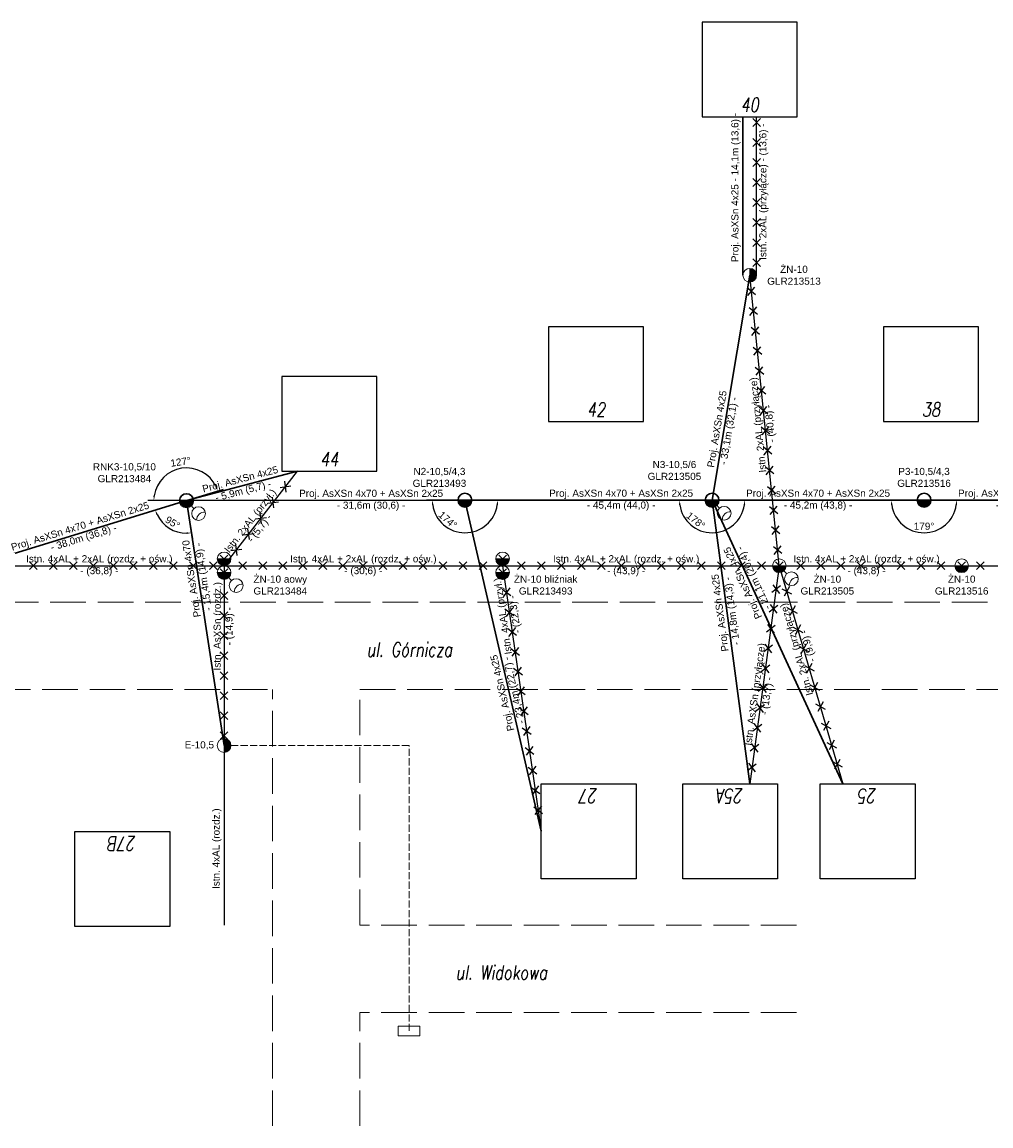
# Model space of a CAD drawing. Header units: metres. Extents: x 6536102 to 6570154, y 5559884 to 5568618.
# Tile 14 of 40: x 6541245 to 6541450, y 5564504 to 5564737. Entities that reach past the tile are written whole.
import ezdxf
from ezdxf import colors
from ezdxf.entities.mleader import LeaderData, LeaderLine
from ezdxf.lldxf.tags import DXFTag
from ezdxf.math import Vec2, Vec3

# ---------------------------------------------------------------- set-up
doc = ezdxf.new("R2010")
doc.units = ezdxf.units.M
doc.linetypes.add('1053', pattern=[2, 1.5, -0.5])
doc.layers.add('ELE_OSW', color=7, linetype='Continuous')
doc.layers.add('SCHEMATY_ELE', color=7, linetype='Continuous')
doc.styles.add('Romans_0.9', font='romans.shx', dxfattribs={"width": 0.75, "oblique": 9, "height": 0.1})
doc.styles.get("Standard").update_dxf_attribs({"font": 'arial.ttf'})
tags = doc.linetypes.add('ASXSN4X50+25', pattern='A,6.328383,-0.651518,["AsXSn 4x50+25",Standard,S=2.5,R=0,X=0,Y=-1.25],-25.651347,6.384745', length=39.015993).pattern_tags.tags
tags[6] = DXFTag(74, 10)
doc.dimstyles.new('ISO-25', dxfattribs={"dimtxt": 2.5, "dimasz": 2.5, "dimexe": 1.25, "dimexo": 0.625, "dimtad": 1, "dimtxsty": 'Standard', "dimcen": 2.5, "dimadec": 0, "dimazin": 0, "dimtfac": 1, "dimtmove": 0, "dimatfit": 3, "dimfxl": 1, "dimarcsym": 0})

# ---------------------------------------------------------------- blocks, each defined once
blk = doc.blocks.new('*D115')
at = {"color": 0, "linetype": 'ASXSN4X50+25', "lineweight": -2, "transparency": 16777216}
for p, q in [((6541434.84, 5564636.3), (6541427.33, 5564636.29)), ((6541436.09, 5564636.3), (6541443.6, 5564636.3))]:
    blk.add_line(p, q, dxfattribs=at)
blk.add_arc((6541435.46, 5564636.3), 6.88, 188.3459, 351.6687, dxfattribs=at)
at = {"color": 0, "linetype": 'ASXSN4X50+25', "transparency": 16777216}
for points in [[(6541428.49, 5564635.28), (6541428.82, 5564635.31), (6541428.58, 5564636.29)], [(6541442.11, 5564635.31), (6541442.44, 5564635.29), (6541442.35, 5564636.3)]]:
    blk.add_solid(points, dxfattribs=at)
at = {"layer": 'Defpoints', "color": 0, "linetype": 'ASXSN4X50+25', "transparency": 16777216}
for p in [(6541428.58, 5564636.3), (6541435.46, 5564636.3), (6541435.46, 5564636.3), (6541442.35, 5564636.3), (6541432.02, 5564630.33)]:
    blk.add_point(p, dxfattribs=at)
at = {"color": 0, "linetype": 'ASXSN4X50+25', "transparency": 16777216, "insert": (6541435.46, 5564630.8), "char_height": 1.8, "attachment_point": 5, "rotation": 0.0073}
blk.add_mtext('{\\H0.83333x;179%%D}', dxfattribs=at)
blk = doc.blocks.new('*D116')
at = {"color": 0, "linetype": 'ASXSN4X50+25', "lineweight": -2, "transparency": 16777216}
for p, q in [((6541390.17, 5564636.3), (6541382.66, 5564636.29)), ((6541391.42, 5564636.3), (6541398.93, 5564636.3))]:
    blk.add_line(p, q, dxfattribs=at)
blk.add_arc((6541390.79, 5564636.3), 6.88, 188.3444, 351.6703, dxfattribs=at)
at = {"color": 0, "linetype": 'ASXSN4X50+25', "transparency": 16777216}
for points in [[(6541383.82, 5564635.28), (6541384.15, 5564635.31), (6541383.91, 5564636.29)], [(6541397.44, 5564635.31), (6541397.77, 5564635.29), (6541397.68, 5564636.3)]]:
    blk.add_solid(points, dxfattribs=at)
at = {"layer": 'Defpoints', "color": 0, "linetype": 'ASXSN4X50+25', "transparency": 16777216}
for p in [(6541383.91, 5564636.3), (6541390.79, 5564636.3), (6541390.79, 5564636.3), (6541397.68, 5564636.3), (6541394.24, 5564630.33)]:
    blk.add_point(p, dxfattribs=at)
at = {"color": 0, "linetype": 'ASXSN4X50+25', "transparency": 16777216, "insert": (6541387.36, 5564632.01), "char_height": 1.8, "attachment_point": 5, "rotation": 321.2546}
blk.add_mtext('{\\H0.83333x;178%%D}', dxfattribs=at)
blk = doc.blocks.new('*D117')
at = {"color": 0, "linetype": 'ASXSN4X50+25', "lineweight": -2, "transparency": 16777216}
for p, q in [((6541338.08, 5564636.3), (6541330.57, 5564636.29)), ((6541339.33, 5564636.3), (6541346.84, 5564636.3))]:
    blk.add_line(p, q, dxfattribs=at)
blk.add_arc((6541338.71, 5564636.3), 6.88, 188.3459, 351.6721, dxfattribs=at)
at = {"color": 0, "linetype": 'ASXSN4X50+25', "transparency": 16777216}
for points in [[(6541331.73, 5564635.28), (6541332.06, 5564635.31), (6541331.82, 5564636.29)], [(6541345.35, 5564635.31), (6541345.68, 5564635.29), (6541345.59, 5564636.3)]]:
    blk.add_solid(points, dxfattribs=at)
at = {"layer": 'Defpoints', "color": 0, "linetype": 'ASXSN4X50+25', "transparency": 16777216}
for p in [(6541331.82, 5564636.29), (6541338.71, 5564636.3), (6541338.71, 5564636.3), (6541345.59, 5564636.3), (6541342.15, 5564630.33)]:
    blk.add_point(p, dxfattribs=at)
at = {"color": 0, "linetype": 'ASXSN4X50+25', "transparency": 16777216, "insert": (6541335.09, 5564632.14), "char_height": 1.8, "attachment_point": 5, "rotation": 318.9679}
blk.add_mtext('{\\H0.83333x;174%%D}', dxfattribs=at)
blk = doc.blocks.new('*D118')
at = {"color": 0, "linetype": 'ASXSN4X50+25', "lineweight": -2, "transparency": 16777216}
blk.add_line((6541280.11, 5564635.6), (6541281.25, 5564628.18), dxfattribs=at)
blk.add_arc((6541280.02, 5564636.22), 6.88, 205.4406, 270.396, dxfattribs=at)
at = {"color": 0, "linetype": 'ASXSN4X50+25', "lineweight": 50, "transparency": 16777216}
for points in [[(6541273.65, 5564633.2), (6541273.96, 5564633.33), (6541273.44, 5564634.2)], [(6541280.05, 5564629.51), (6541280.08, 5564629.17), (6541281.06, 5564629.42)]]:
    blk.add_solid(points, dxfattribs=at)
at = {"layer": 'Defpoints', "color": 0, "linetype": 'ASXSN4X50+25', "lineweight": 50, "transparency": 16777216}
for p in [(6541278.97, 5564643.03), (6541280.02, 5564636.22), (6541280.02, 5564636.22), (6541273.44, 5564634.2), (6541277.84, 5564629.69)]:
    blk.add_point(p, dxfattribs=at)
at = {"color": 0, "linetype": 'ASXSN4X50+25', "transparency": 16777216, "insert": (6541277.1, 5564631.57), "char_height": 1.8, "attachment_point": 5, "rotation": 327.9183}
blk.add_mtext('{\\H0.83333x;95%%D}', dxfattribs=at)
blk = doc.blocks.new('*D135')
at = {"color": 0, "linetype": 'ASXSN4X50+25', "lineweight": -2, "transparency": 16777216}
for p, q in [((6541280.61, 5564636.41), (6541287.79, 5564638.62)), ((6541279.39, 5564636.22), (6541271.88, 5564636.23))]:
    blk.add_line(p, q, dxfattribs=at)
blk.add_arc((6541280.02, 5564636.22), 6.88, 25.4549, 171.6559, dxfattribs=at)
at = {"color": 0, "linetype": 'ASXSN4X50+25', "lineweight": 50, "transparency": 16777216}
for points in [[(6541286.39, 5564639.24), (6541286.08, 5564639.12), (6541286.59, 5564638.25)], [(6541273.37, 5564637.21), (6541273.04, 5564637.23), (6541273.13, 5564636.23)]]:
    blk.add_solid(points, dxfattribs=at)
at = {"layer": 'Defpoints', "color": 0, "linetype": 'ASXSN4X50+25', "lineweight": 50, "transparency": 16777216}
for p in [(6541276, 5564641.81), (6541280.02, 5564636.22), (6541280.02, 5564636.22), (6541286.9, 5564636.22), (6541273.44, 5564634.2)]:
    blk.add_point(p, dxfattribs=at)
at = {"color": 0, "linetype": 'ASXSN4X50+25', "transparency": 16777216, "insert": (6541278.79, 5564644.39), "char_height": 1.8, "attachment_point": 5, "rotation": 8.5554}
blk.add_mtext('{\\H0.83333x;127%%D}', dxfattribs=at)
blk = doc.blocks.new('_None')

msp = doc.modelspace()

# ---------------------------------------------------------------- hatches: boundary and pattern name
at = {"layer": 'SCHEMATY_ELE', "lineweight": 18}
h = msp.add_hatch(color=8, dxfattribs=at)
h.dxf.hatch_style = 1
edge = h.paths.add_edge_path()
edge.add_line((6541398.723, 5564685.154), (6541398.723, 5564682.262))
edge.add_arc((6541398.723, 5564683.708), 1.446, 270, 450)
at = {"layer": 'SCHEMATY_ELE', "lineweight": 30}
h = msp.add_hatch(color=0, dxfattribs=at)
h.dxf.hatch_style = 1
edge = h.paths.add_edge_path()
edge.add_line((6541281.463, 5564636.222), (6541278.572, 5564636.222))
edge.add_arc((6541280.017, 5564636.222), 1.446, 180, 360)
h = msp.add_hatch(color=0, dxfattribs=at)
h.dxf.hatch_style = 1
edge = h.paths.add_edge_path()
edge.add_line((6541340.152, 5564636.295), (6541337.26, 5564636.295))
edge.add_arc((6541338.706, 5564636.295), 1.446, 180, 360)
h = msp.add_hatch(color=0, dxfattribs=at)
h.dxf.hatch_style = 1
edge = h.paths.add_edge_path()
edge.add_line((6541392.24, 5564636.295), (6541389.349, 5564636.295))
edge.add_arc((6541390.794, 5564636.295), 1.446, 180, 360)
h = msp.add_hatch(color=0, dxfattribs=at)
h.dxf.hatch_style = 1
edge = h.paths.add_edge_path()
edge.add_line((6541436.91, 5564636.295), (6541434.018, 5564636.295))
edge.add_arc((6541435.464, 5564636.295), 1.446, 180, 360)
at = {"layer": 'SCHEMATY_ELE', "lineweight": 18}
h = msp.add_hatch(color=8, dxfattribs=at)
h.dxf.hatch_style = 1
edge = h.paths.add_edge_path()
edge.add_line((6541289.392, 5564623.918), (6541286.5, 5564623.918))
edge.add_arc((6541287.946, 5564623.918), 1.446, 180, 360)
h = msp.add_hatch(color=8, dxfattribs=at)
h.dxf.hatch_style = 1
edge = h.paths.add_edge_path()
edge.add_line((6541348.081, 5564623.918), (6541345.189, 5564623.918))
edge.add_arc((6541346.635, 5564623.918), 1.446, 180, 360)
h = msp.add_hatch(color=8, dxfattribs=at)
h.dxf.hatch_style = 1
edge = h.paths.add_edge_path()
edge.add_line((6541289.392, 5564621.026), (6541286.5, 5564621.026))
edge.add_arc((6541287.946, 5564621.026), 1.446, 180, 360)
h = msp.add_hatch(color=8, dxfattribs=at)
h.dxf.hatch_style = 1
edge = h.paths.add_edge_path()
edge.add_line((6541348.081, 5564621.026), (6541345.189, 5564621.026))
edge.add_arc((6541346.635, 5564621.026), 1.446, 180, 360)
h = msp.add_hatch(color=8, dxfattribs=at)
h.dxf.hatch_style = 1
edge = h.paths.add_edge_path()
edge.add_line((6541406.407, 5564622.472), (6541403.515, 5564622.472))
edge.add_arc((6541404.961, 5564622.472), 1.446, 180, 360)
h = msp.add_hatch(color=8, dxfattribs=at)
h.dxf.hatch_style = 1
edge = h.paths.add_edge_path()
edge.add_line((6541444.839, 5564622.472), (6541441.947, 5564622.472))
edge.add_arc((6541443.393, 5564622.472), 1.446, 180, 360)
h = msp.add_hatch(color=8, dxfattribs=at)
h.dxf.hatch_style = 1
edge = h.paths.add_edge_path()
edge.add_line((6541287.946, 5564586.02), (6541287.946, 5564583.129))
edge.add_arc((6541287.946, 5564584.575), 1.446, 270, 450)

# ---------------------------------------------------------------- linework, layer by layer
at = {"lineweight": 30}
for p, q in [((6541397.277, 5564683.708), (6541397.277, 5564717.09)), ((6541390.794, 5564636.295), (6541398.723, 5564683.708)), ((6541280.017, 5564636.222), (6541303.388, 5564642.384)), ((6541280.017, 5564636.222), (6541235.348, 5564622.472)), ((6541280.017, 5564636.222), (6541338.706, 5564636.295)), ((6541287.946, 5564584.575), (6541280.017, 5564636.222)), ((6541338.706, 5564636.295), (6541390.794, 5564636.295)), ((6541338.706, 5564636.295), (6541354.79, 5564566.5)), ((6541435.464, 5564636.295), (6541390.794, 5564636.295)), ((6541398.723, 5564576.5), (6541390.794, 5564636.295)), ((6541390.794, 5564636.295), (6541418.379, 5564576.5)), ((6541480.133, 5564636.295), (6541435.464, 5564636.295))]:
    msp.add_line(p, q, dxfattribs=at)
at = {"color": 1}
for p, q in [((6541400.986, 5564715.11), (6541399.353, 5564716.743)), ((6541399.353, 5564715.11), (6541400.986, 5564716.743)), ((6541400.986, 5564710.891), (6541399.353, 5564712.524)), ((6541399.353, 5564710.891), (6541400.986, 5564712.524)), ((6541400.986, 5564706.671), (6541399.353, 5564708.304)), ((6541399.353, 5564706.671), (6541400.986, 5564708.304)), ((6541400.986, 5564702.452), (6541399.353, 5564704.085)), ((6541399.353, 5564702.452), (6541400.986, 5564704.085)), ((6541400.986, 5564698.233), (6541399.353, 5564699.866)), ((6541399.353, 5564698.233), (6541400.986, 5564699.866)), ((6541400.986, 5564694.013), (6541399.353, 5564695.646)), ((6541399.353, 5564694.013), (6541400.986, 5564695.646)), ((6541400.986, 5564689.794), (6541399.353, 5564691.427)), ((6541399.353, 5564689.794), (6541400.986, 5564691.427)), ((6541400.986, 5564685.574), (6541399.353, 5564687.207)), ((6541399.353, 5564685.574), (6541400.986, 5564687.207)), ((6541399.963, 5564679.605), (6541398.173, 5564681.064)), ((6541398.338, 5564679.439), (6541399.797, 5564681.229)), ((6541400.39, 5564675.407), (6541398.6, 5564676.866)), ((6541398.766, 5564675.242), (6541400.225, 5564677.032)), ((6541400.818, 5564671.209), (6541399.027, 5564672.668)), ((6541399.193, 5564671.043), (6541400.652, 5564672.834)), ((6541401.245, 5564667.011), (6541399.455, 5564668.47)), ((6541399.621, 5564666.846), (6541401.08, 5564668.636)), ((6541401.673, 5564662.814), (6541399.883, 5564664.273)), ((6541400.048, 5564662.648), (6541401.507, 5564664.438)), ((6541402.1, 5564658.616), (6541400.31, 5564660.075)), ((6541400.476, 5564658.45), (6541401.935, 5564660.241)), ((6541402.528, 5564654.418), (6541400.738, 5564655.877)), ((6541400.903, 5564654.253), (6541402.362, 5564656.043)), ((6541402.956, 5564650.221), (6541401.165, 5564651.68)), ((6541401.331, 5564650.055), (6541402.79, 5564651.845)), ((6541403.383, 5564646.023), (6541401.593, 5564647.482)), ((6541401.758, 5564645.857), (6541403.218, 5564647.648)), ((6541403.811, 5564641.825), (6541402.021, 5564643.284)), ((6541402.186, 5564641.66), (6541403.645, 5564643.45)), ((6541299.731, 5564639.001), (6541302.022, 5564639.291)), ((6541301.021, 5564638.001), (6541300.731, 5564640.292)), ((6541404.238, 5564637.628), (6541402.448, 5564639.087)), ((6541402.614, 5564637.462), (6541404.073, 5564639.252)), ((6541298.435, 5564634.666), (6541298.146, 5564636.958)), ((6541297.145, 5564635.667), (6541299.436, 5564635.957)), ((6541404.666, 5564633.43), (6541402.876, 5564634.889)), ((6541403.041, 5564633.264), (6541404.5, 5564635.055)), ((6541294.559, 5564632.333), (6541296.851, 5564632.623)), ((6541295.85, 5564631.332), (6541295.56, 5564633.623)), ((6541293.264, 5564627.998), (6541292.974, 5564630.289)), ((6541405.093, 5564629.232), (6541403.303, 5564630.691)), ((6541403.469, 5564629.067), (6541404.928, 5564630.857)), ((6541291.974, 5564628.999), (6541294.265, 5564629.288)), ((6541289.388, 5564625.664), (6541291.679, 5564625.954)), ((6541290.678, 5564624.664), (6541290.389, 5564626.955)), ((6541405.521, 5564625.035), (6541403.731, 5564626.494)), ((6541403.896, 5564624.869), (6541405.356, 5564626.659)), ((6541246.901, 5564621.655), (6541248.534, 5564623.288)), ((6541246.901, 5564623.288), (6541248.534, 5564621.655)), ((6541251.121, 5564621.655), (6541252.754, 5564623.288)), ((6541251.121, 5564623.288), (6541252.754, 5564621.655)), ((6541255.34, 5564621.655), (6541256.973, 5564623.288)), ((6541255.34, 5564623.288), (6541256.973, 5564621.655)), ((6541259.559, 5564621.655), (6541261.192, 5564623.288)), ((6541259.559, 5564623.288), (6541261.192, 5564621.655)), ((6541263.779, 5564621.655), (6541265.412, 5564623.288)), ((6541263.779, 5564623.288), (6541265.412, 5564621.655)), ((6541267.998, 5564621.655), (6541269.631, 5564623.288)), ((6541267.998, 5564623.288), (6541269.631, 5564621.655)), ((6541272.218, 5564621.655), (6541273.851, 5564623.288)), ((6541272.218, 5564623.288), (6541273.851, 5564621.655)), ((6541276.437, 5564621.655), (6541278.07, 5564623.288)), ((6541276.437, 5564623.288), (6541278.07, 5564621.655)), ((6541280.656, 5564621.655), (6541282.289, 5564623.288)), ((6541280.656, 5564623.288), (6541282.289, 5564621.655)), ((6541284.875, 5564621.655), (6541286.508, 5564623.288)), ((6541284.875, 5564623.288), (6541286.508, 5564621.655)), ((6541287.129, 5564624.735), (6541288.762, 5564623.102)), ((6541288.762, 5564624.735), (6541287.129, 5564623.102)), ((6541291.06, 5564621.655), (6541292.693, 5564623.288)), ((6541291.06, 5564623.288), (6541292.693, 5564621.655)), ((6541295.28, 5564621.655), (6541296.913, 5564623.288)), ((6541295.28, 5564623.288), (6541296.913, 5564621.655)), ((6541299.499, 5564621.655), (6541301.132, 5564623.288)), ((6541299.499, 5564623.288), (6541301.132, 5564621.655)), ((6541303.718, 5564621.655), (6541305.351, 5564623.288)), ((6541303.718, 5564623.288), (6541305.351, 5564621.655)), ((6541307.938, 5564621.655), (6541309.571, 5564623.288)), ((6541307.938, 5564623.288), (6541309.571, 5564621.655)), ((6541312.157, 5564621.655), (6541313.79, 5564623.288)), ((6541312.157, 5564623.288), (6541313.79, 5564621.655)), ((6541316.376, 5564621.655), (6541318.01, 5564623.288)), ((6541316.376, 5564623.288), (6541318.01, 5564621.655)), ((6541320.596, 5564621.655), (6541322.229, 5564623.288)), ((6541320.596, 5564623.288), (6541322.229, 5564621.655)), ((6541324.815, 5564621.655), (6541326.448, 5564623.288)), ((6541324.815, 5564623.288), (6541326.448, 5564621.655)), ((6541329.034, 5564621.655), (6541330.667, 5564623.288)), ((6541329.034, 5564623.288), (6541330.667, 5564621.655)), ((6541333.253, 5564621.655), (6541334.886, 5564623.288)), ((6541333.253, 5564623.288), (6541334.886, 5564621.655)), ((6541337.473, 5564621.655), (6541339.106, 5564623.288)), ((6541337.473, 5564623.288), (6541339.106, 5564621.655)), ((6541341.692, 5564621.655), (6541343.325, 5564623.288)), ((6541341.692, 5564623.288), (6541343.325, 5564621.655)), ((6541345.818, 5564624.735), (6541347.452, 5564623.102)), ((6541347.452, 5564624.735), (6541345.818, 5564623.102)), ((6541349.749, 5564621.655), (6541351.382, 5564623.288)), ((6541349.749, 5564623.288), (6541351.382, 5564621.655)), ((6541353.969, 5564621.655), (6541355.602, 5564623.288)), ((6541353.969, 5564623.288), (6541355.602, 5564621.655)), ((6541358.188, 5564621.655), (6541359.821, 5564623.288)), ((6541358.188, 5564623.288), (6541359.821, 5564621.655)), ((6541362.407, 5564621.655), (6541364.041, 5564623.288)), ((6541362.407, 5564623.288), (6541364.041, 5564621.655)), ((6541366.627, 5564621.655), (6541368.26, 5564623.288)), ((6541366.627, 5564623.288), (6541368.26, 5564621.655)), ((6541370.846, 5564621.655), (6541372.479, 5564623.288)), ((6541370.846, 5564623.288), (6541372.479, 5564621.655)), ((6541375.066, 5564621.655), (6541376.699, 5564623.288)), ((6541375.066, 5564623.288), (6541376.699, 5564621.655)), ((6541379.285, 5564621.655), (6541380.918, 5564623.288)), ((6541379.285, 5564623.288), (6541380.918, 5564621.655)), ((6541383.504, 5564621.655), (6541385.137, 5564623.288)), ((6541383.504, 5564623.288), (6541385.137, 5564621.655)), ((6541387.723, 5564621.655), (6541389.356, 5564623.288)), ((6541387.723, 5564623.288), (6541389.356, 5564621.655)), ((6541391.943, 5564621.655), (6541393.576, 5564623.288)), ((6541391.943, 5564623.288), (6541393.576, 5564621.655)), ((6541396.163, 5564621.655), (6541397.796, 5564623.288)), ((6541396.163, 5564623.288), (6541397.796, 5564621.655)), ((6541400.382, 5564621.655), (6541402.015, 5564623.288)), ((6541400.382, 5564623.288), (6541402.015, 5564621.655)), ((6541404.144, 5564623.289), (6541405.777, 5564621.656)), ((6541405.777, 5564623.289), (6541404.144, 5564621.656)), ((6541408.668, 5564621.655), (6541410.301, 5564623.288)), ((6541408.668, 5564623.288), (6541410.301, 5564621.655)), ((6541412.887, 5564621.655), (6541414.52, 5564623.288)), ((6541412.887, 5564623.288), (6541414.52, 5564621.655)), ((6541417.107, 5564621.655), (6541418.74, 5564623.288)), ((6541417.107, 5564623.288), (6541418.74, 5564621.655)), ((6541421.326, 5564621.655), (6541422.959, 5564623.288)), ((6541421.326, 5564623.288), (6541422.959, 5564621.655)), ((6541425.546, 5564621.655), (6541427.179, 5564623.288)), ((6541425.546, 5564623.288), (6541427.179, 5564621.655)), ((6541429.765, 5564621.655), (6541431.398, 5564623.288)), ((6541429.765, 5564623.288), (6541431.398, 5564621.655)), ((6541433.984, 5564621.655), (6541435.617, 5564623.288)), ((6541433.984, 5564623.288), (6541435.617, 5564621.655)), ((6541438.204, 5564621.655), (6541439.837, 5564623.288)), ((6541438.204, 5564623.288), (6541439.837, 5564621.655)), ((6541442.576, 5564623.289), (6541444.209, 5564621.656)), ((6541444.209, 5564623.289), (6541442.576, 5564621.656)), ((6541446.507, 5564621.655), (6541448.14, 5564623.288)), ((6541446.507, 5564623.288), (6541448.14, 5564621.655)), ((6541287.129, 5564621.843), (6541288.762, 5564620.21)), ((6541288.762, 5564621.843), (6541287.129, 5564620.21)), ((6541345.818, 5564621.843), (6541347.452, 5564620.21)), ((6541347.452, 5564621.843), (6541345.818, 5564620.21)), ((6541405.211, 5564618.242), (6541403.373, 5564616.843)), ((6541403.593, 5564618.461), (6541404.991, 5564616.624)), ((6541287.129, 5564617.003), (6541288.762, 5564615.37)), ((6541288.762, 5564617.003), (6541287.129, 5564615.37)), ((6541346.526, 5564617.56), (6541348.377, 5564616.179)), ((6541348.142, 5564617.795), (6541346.761, 5564615.944)), ((6541405.524, 5564617.628), (6541407.549, 5564616.518)), ((6541407.092, 5564618.086), (6541405.982, 5564616.06)), ((6541348.75, 5564613.62), (6541347.369, 5564611.769)), ((6541404.644, 5564614.061), (6541402.806, 5564612.662)), ((6541403.025, 5564614.28), (6541404.424, 5564612.443)), ((6541406.706, 5564613.578), (6541408.732, 5564612.468)), ((6541408.274, 5564614.035), (6541407.164, 5564612.01)), ((6541287.129, 5564612.783), (6541288.762, 5564611.15)), ((6541288.762, 5564612.783), (6541287.129, 5564611.15)), ((6541347.134, 5564613.385), (6541348.985, 5564612.004)), ((6541347.742, 5564609.209), (6541349.594, 5564607.829)), ((6541349.358, 5564609.445), (6541347.978, 5564607.593)), ((6541404.076, 5564609.88), (6541402.239, 5564608.481)), ((6541402.458, 5564610.099), (6541403.857, 5564608.261)), ((6541407.889, 5564609.527), (6541409.914, 5564608.417)), ((6541409.456, 5564609.985), (6541408.346, 5564607.96)), ((6541287.129, 5564608.564), (6541288.762, 5564606.931)), ((6541288.762, 5564608.564), (6541287.129, 5564606.931)), ((6541287.129, 5564604.345), (6541288.762, 5564602.712)), ((6541288.762, 5564604.345), (6541287.129, 5564602.712)), ((6541348.35, 5564605.034), (6541350.202, 5564603.653)), ((6541349.966, 5564605.269), (6541348.586, 5564603.418)), ((6541403.509, 5564605.699), (6541401.671, 5564604.3)), ((6541401.891, 5564605.918), (6541403.289, 5564604.08)), ((6541409.071, 5564605.477), (6541411.096, 5564604.367)), ((6541410.638, 5564605.934), (6541409.528, 5564603.909)), ((6541411.82, 5564601.884), (6541410.71, 5564599.859)), ((6541287.129, 5564600.125), (6541288.762, 5564598.492)), ((6541288.762, 5564600.125), (6541287.129, 5564598.492)), ((6541348.959, 5564600.859), (6541350.81, 5564599.478)), ((6541350.575, 5564601.094), (6541349.194, 5564599.243)), ((6541402.942, 5564601.517), (6541401.104, 5564600.119)), ((6541401.324, 5564601.737), (6541402.722, 5564599.899)), ((6541410.253, 5564601.427), (6541412.278, 5564600.316)), ((6541402.374, 5564597.336), (6541400.537, 5564595.938)), ((6541400.756, 5564597.556), (6541402.155, 5564595.718)), ((6541411.435, 5564597.376), (6541413.46, 5564596.266)), ((6541413.003, 5564597.834), (6541411.893, 5564595.808)), ((6541287.129, 5564595.906), (6541288.762, 5564594.273)), ((6541288.762, 5564595.906), (6541287.129, 5564594.273)), ((6541349.567, 5564596.683), (6541351.418, 5564595.303)), ((6541351.183, 5564596.919), (6541349.802, 5564595.067)), ((6541350.175, 5564592.508), (6541352.027, 5564591.128)), ((6541351.791, 5564592.744), (6541350.411, 5564590.892)), ((6541401.807, 5564593.155), (6541399.969, 5564591.757)), ((6541400.189, 5564593.375), (6541401.588, 5564591.537)), ((6541412.617, 5564593.326), (6541414.642, 5564592.216)), ((6541414.185, 5564593.783), (6541413.075, 5564591.758)), ((6541287.129, 5564591.687), (6541288.762, 5564590.053)), ((6541288.762, 5564591.687), (6541287.129, 5564590.053)), ((6541350.784, 5564588.333), (6541352.635, 5564586.952)), ((6541352.4, 5564588.568), (6541351.019, 5564586.717)), ((6541401.24, 5564588.974), (6541399.402, 5564587.576)), ((6541399.622, 5564589.194), (6541401.02, 5564587.356)), ((6541413.799, 5564589.275), (6541415.824, 5564588.165)), ((6541415.367, 5564589.733), (6541414.257, 5564587.708)), ((6541287.129, 5564587.467), (6541288.762, 5564585.834)), ((6541288.762, 5564587.467), (6541287.129, 5564585.834)), ((6541416.549, 5564585.682), (6541415.439, 5564583.657)), ((6541351.392, 5564584.157), (6541353.243, 5564582.777)), ((6541353.008, 5564584.393), (6541351.627, 5564582.542)), ((6541400.673, 5564584.793), (6541398.835, 5564583.395)), ((6541399.054, 5564585.013), (6541400.453, 5564583.175)), ((6541414.981, 5564585.225), (6541417.007, 5564584.115)), ((6541416.164, 5564581.175), (6541418.189, 5564580.064)), ((6541417.731, 5564581.632), (6541416.621, 5564579.607)), ((6541352, 5564579.982), (6541353.852, 5564578.602)), ((6541353.616, 5564580.218), (6541352.236, 5564578.366)), ((6541400.105, 5564580.612), (6541398.267, 5564579.213)), ((6541398.487, 5564580.832), (6541399.886, 5564578.994)), ((6541352.608, 5564575.807), (6541354.46, 5564574.426)), ((6541354.224, 5564576.042), (6541352.844, 5564574.191)), ((6541353.217, 5564571.632), (6541355.068, 5564570.251)), ((6541354.833, 5564571.867), (6541353.452, 5564570.016))]:
    msp.add_line(p, q, dxfattribs=at)
at = {"color": 8}
for p, q in [((6541400.169, 5564683.708), (6541400.169, 5564717.09)), ((6541404.961, 5564622.472), (6541398.723, 5564683.708)), ((6541235.348, 5564622.472), (6541287.946, 5564622.472)), ((6541287.945, 5564622.472), (6541346.635, 5564622.472)), ((6541287.946, 5564622.472), (6541287.946, 5564584.575)), ((6541346.635, 5564622.472), (6541404.961, 5564622.472)), ((6541346.635, 5564622.472), (6541354.79, 5564566.5)), ((6541404.961, 5564622.472), (6541398.723, 5564576.5)), ((6541404.961, 5564622.472), (6541443.393, 5564622.472)), ((6541404.961, 5564622.472), (6541418.379, 5564576.5)), ((6541443.393, 5564622.472), (6541488.062, 5564622.472)), ((6541287.946, 5564584.575), (6541287.946, 5564546.677))]:
    msp.add_line(p, q, dxfattribs=at)
msp.add_line((6541287.946, 5564622.472), (6541303.388, 5564642.384))
at = {"color": 0, "linetype": '1053', "lineweight": 9, "ltscale": 5}
for p, q in [((6541201.314, 5564614.821), (6541541.659, 5564614.821)), ((6541069.617, 5564596.405), (6541298.134, 5564596.405)), ((6541298.134, 5564504.375), (6541298.134, 5564596.405)), ((6541316.55, 5564596.405), (6541670.664, 5564596.405)), ((6541316.55, 5564546.727), (6541316.55, 5564596.405)), ((6541408.579, 5564546.727), (6541316.55, 5564546.727)), ((6541316.55, 5564504.375), (6541316.55, 5564528.311)), ((6541408.579, 5564528.311), (6541316.55, 5564528.311))]:
    msp.add_line(p, q, dxfattribs=at)
at = {"color": 8, "ltscale": 0.5}
for points in [[(6541388.723, 5564717.09), (6541408.723, 5564717.09), (6541408.723, 5564737.09), (6541388.723, 5564737.09)], [(6541356.341, 5564652.858), (6541376.341, 5564652.858), (6541376.341, 5564672.858), (6541356.341, 5564672.858)], [(6541426.941, 5564652.858), (6541446.941, 5564652.858), (6541446.941, 5564672.858), (6541426.941, 5564672.858)], [(6541300.112, 5564642.384), (6541320.112, 5564642.384), (6541320.112, 5564662.384), (6541300.112, 5564662.384)], [(6541354.79, 5564576.5), (6541374.79, 5564576.5), (6541374.79, 5564556.5), (6541354.79, 5564556.5)], [(6541384.598, 5564576.5), (6541404.598, 5564576.5), (6541404.598, 5564556.5), (6541384.598, 5564556.5)], [(6541413.574, 5564576.5), (6541433.574, 5564576.5), (6541433.574, 5564556.5), (6541413.574, 5564556.5)], [(6541256.474, 5564566.433), (6541276.474, 5564566.433), (6541276.474, 5564546.433), (6541256.474, 5564546.433)]]:
    msp.add_lwpolyline(points, close=True, dxfattribs=at)
at = {"layer": 'SCHEMATY_ELE', "color": 8, "lineweight": 18}
for p, q in [((6541281.574, 5564634.535), (6541280.017, 5564636.222)), ((6541392.351, 5564634.608), (6541390.794, 5564636.295)), ((6541289.503, 5564619.339), (6541287.946, 5564621.026)), ((6541406.518, 5564620.785), (6541404.961, 5564622.472))]:
    msp.add_line(p, q, dxfattribs=at)
for points in [[(6541398.723, 5564685.154), (6541398.723, 5564682.262, 1)], [(6541289.392, 5564623.918), (6541286.5, 5564623.918, 1)], [(6541348.081, 5564623.918), (6541345.189, 5564623.918, 1)], [(6541289.392, 5564621.026), (6541286.5, 5564621.026, 1)], [(6541348.081, 5564621.026), (6541345.189, 5564621.026, 1)], [(6541406.407, 5564622.472), (6541403.515, 5564622.472, 1)], [(6541444.839, 5564622.472), (6541441.947, 5564622.472, 1)], [(6541287.946, 5564586.02), (6541287.946, 5564583.129, 1)]]:
    msp.add_lwpolyline(points, format="xyb", close=True, dxfattribs=at)
at = {"layer": 'SCHEMATY_ELE', "color": 0, "lineweight": 30}
for points in [[(6541281.463, 5564636.222), (6541278.572, 5564636.222, 1)], [(6541340.152, 5564636.295), (6541337.26, 5564636.295, 1)], [(6541392.24, 5564636.295), (6541389.349, 5564636.295, 1)], [(6541436.91, 5564636.295), (6541434.018, 5564636.295, 1)]]:
    msp.add_lwpolyline(points, format="xyb", close=True, dxfattribs=at)
at = {"layer": 'SCHEMATY_ELE', "color": 8, "lineweight": 18}
for points in [[(6541283.968, 5564633.776, 0.4360015), (6541282.139, 5564632.088)], [(6541394.745, 5564633.849, 0.4360015), (6541392.916, 5564632.161)], [(6541291.897, 5564618.58, 0.4360015), (6541290.067, 5564616.892)], [(6541408.912, 5564620.026, 0.4360015), (6541407.082, 5564618.338)]]:
    msp.add_lwpolyline(points, format="xyb", dxfattribs=at)
at = {"layer": 'SCHEMATY_ELE', "color": 8, "linetype": '1053', "lineweight": 18}
msp.add_lwpolyline([(6541326.914, 5564524.39), (6541326.914, 5564584.575), (6541287.946, 5564584.575)], dxfattribs=at)
at = {"layer": 'SCHEMATY_ELE', "color": 8, "lineweight": 18}
msp.add_lwpolyline([(6541324.634, 5564525.43), (6541329.194, 5564525.43), (6541329.194, 5564523.351), (6541324.634, 5564523.351)], close=True, dxfattribs=at)
for centre in [(6541398.723, 5564683.708), (6541282.555, 5564633.472), (6541393.332, 5564633.545), (6541287.946, 5564623.918), (6541346.635, 5564623.918), (6541404.961, 5564622.472), (6541443.393, 5564622.472), (6541287.946, 5564621.026), (6541346.635, 5564621.026), (6541407.498, 5564619.722), (6541290.483, 5564618.277), (6541287.946, 5564584.575)]:
    msp.add_circle(centre, 1.446, dxfattribs=at)
at = {"layer": 'SCHEMATY_ELE', "color": 0, "lineweight": 30}
for centre in [(6541280.017, 5564636.222), (6541338.706, 5564636.295), (6541390.794, 5564636.295), (6541435.464, 5564636.295)]:
    msp.add_circle(centre, 1.446, dxfattribs=at)

# ---------------------------------------------------------------- texts
at = {"layer": 'SCHEMATY_ELE', "color": 7, "lineweight": 18, "char_height": 3, "style": 'Romans_0.9'}
for s, width, insert, attachment_point in [('40', 4.61525, (6541398.723, 5564719.64), 5), ('42', 4.61525, (6541366.341, 5564655.408), 5), ('38', 4.61525, (6541436.941, 5564655.408), 5), ('44', 4.61525, (6541310.112, 5564644.935), 5), ('ul. Górnicza', 105.81054, (6541317.97, 5564604.804), 4), ('ul. Widokowa', 105.81054, (6541336.726, 5564536.71), 4)]:
    msp.add_mtext_dynamic_manual_height_columns(s, width=width, gutter_width=12.5, heights=[0], dxfattribs=dict(at, insert=insert, attachment_point=attachment_point))
at = {"layer": 'SCHEMATY_ELE', "color": 0, "lineweight": 18, "char_height": 1.5, "attachment_point": 5}
for s, insert, rotation in [('Proj. AsXSn 4x25 - 14,1m (13,6) -', (6541395.826, 5564702.202), 90), ('Proj. AsXSn 4x25^J- 33,1m (32,1) -', (6541393.264, 5564651.06), 80.50618), ('Proj. AsXSn 4x25^J- 5,9m (5,7) -', (6541291.703, 5564639.303), 14.77145), ('Proj. AsXSn 4x70 + AsXSn 2x25^J- 38,0m (36,8) -', (6541258.016, 5564629.414), 17.19472), ('Proj. AsXSn 4x70 \\P- 15,4m (14,9) -', (6541282.514, 5564619.96), 98.72723), ('Proj. AsXSn 4x25^J- 21,1m (20,4) -', (6541398.569, 5564619.441), 114.76432), ('Proj. AsXSn 4x25^J- 14,8m (14,3) -', (6541393.919, 5564612.733), 97.55336), ('Proj. AsXSn 4x25^J- 23,4m (22,7) -', (6541347.997, 5564595.977), 102.97647)]:
    msp.add_mtext_dynamic_manual_height_columns(s, width=32.99464, gutter_width=1.187, heights=[0], dxfattribs=dict(at, insert=insert, rotation=rotation))
at = {"layer": 'SCHEMATY_ELE', "color": 8, "lineweight": 18, "char_height": 1.5, "attachment_point": 5}
for s, insert, rotation in [('Istn. 2xAL (przyłącze) - (13,6) -', (6541401.705, 5564701.338), 90), ('Istn. 2xAL (przyłącze)^J- (40,8) -', (6541401.922, 5564652.307), 95.81632), ('Istn. 2xAL (przył.)^J- (5,7) -', (6541294.599, 5564631.051), 52.20657), ('Istn. 4xAL (przył.)^J- (22,3) -', (6541348.15, 5564612.076), 98.28895), ('Istn. AsXSn (rozdz.)^J- (14,9) -', (6541287.946, 5564609.717), 90), ('Istn. 2xAL (przyłącze)^J- (9,9) -', (6541409.991, 5564605.239), 106.27053), ('Istn. AsXSn (przyłącze)^J- (13,7) -', (6541401.257, 5564595.173), 82.2731), ('Istn. 4xAL (rozdz.)', (6541286.471, 5564562.829), 90)]:
    msp.add_mtext_dynamic_manual_height_columns(s, width=32.99464, gutter_width=1.187, heights=[0], dxfattribs=dict(at, insert=insert, rotation=rotation))
at = {"layer": 'SCHEMATY_ELE', "color": 8, "lineweight": 18, "char_height": 1.5}
for s, width, insert, attachment_point in [('\\pxt13;ŻN-10^JGLR213513', 13.61035, (6541408.053, 5564683.708), 5), ('Istn. 4xAL + 2xAL (rozdz. + ośw.)^J- (36,8) -', 32.99464, (6541261.647, 5564622.472), 5), ('Istn. 4xAL + 2xAL (rozdz. + ośw.)^J- (30,6) -', 32.99464, (6541317.29, 5564622.472), 5), ('\\pxt13;ŻN-10 bliźniak^JGLR213493', 13.61035, (6541355.717, 5564616.382), 8), ('Istn. 4xAL + 2xAL (rozdz. + ośw.)^J- (43,9) -', 32.99464, (6541372.679, 5564622.472), 5), ('Istn. 4xAL + 2xAL (rozdz. + ośw.)^J- (43,8) -', 32.99464, (6541423.35, 5564622.472), 5), ('\\pxt13;ŻN-10 aowy^JGLR213484', 13.61035, (6541299.779, 5564616.382), 8), ('\\pxt13;ŻN-10^JGLR213505', 13.61035, (6541415.082, 5564616.382), 8), ('\\pxt13;ŻN-10^JGLR213516', 13.61035, (6541443.393, 5564616.382), 8), ('\\pxt13;E-10,5', 13.61035, (6541282.726, 5564584.575), 5)]:
    msp.add_mtext_dynamic_manual_height_columns(s, width=width, gutter_width=1.187, heights=[0], dxfattribs=dict(at, insert=insert, attachment_point=attachment_point))
at = {"layer": 'SCHEMATY_ELE', "color": 0, "lineweight": 18, "char_height": 1.5}
for s, width, insert, attachment_point in [('\\pxt13;RNK3-10,5/10^JGLR213484', 13.61035, (6541266.931, 5564640.066), 8), ('\\pxt13;N3-10,5/6^JGLR213505', 13.61035, (6541382.855, 5564640.548), 8), ('\\pxt13;N2-10,5/4,3^JGLR213493', 13.61035, (6541333.327, 5564639.086), 8), ('\\pxt13;P3-10,5/4,3^JGLR213516', 13.61035, (6541435.464, 5564639.086), 8), ('Proj. AsXSn 4x70 + AsXSn 2x25^J- 31,6m (30,6) -', 32.99464, (6541318.925, 5564636.271), 5), ('Proj. AsXSn 4x70 + AsXSn 2x25^J- 45,4m (44,0) -', 32.99464, (6541371.617, 5564636.295), 5), ('Proj. AsXSn 4x70 + AsXSn 2x25^J- 45,2m (43,8) -', 32.99464, (6541413.129, 5564636.295), 5), ('Proj. AsXSn 4x70 + AsXSn 2x25^J- 41,2m (40,0) -', 32.99464, (6541457.799, 5564636.295), 5)]:
    msp.add_mtext_dynamic_manual_height_columns(s, width=width, gutter_width=1.187, heights=[0], dxfattribs=dict(at, insert=insert, attachment_point=attachment_point))
at = {"layer": 'SCHEMATY_ELE', "color": 7, "lineweight": 18, "char_height": 3, "attachment_point": 5, "rotation": 180, "style": 'Romans_0.9'}
for s, insert in [('27', (6541364.79, 5564573.949)), ('25A', (6541394.598, 5564573.949)), ('25', (6541423.574, 5564573.949)), ('27B', (6541266.474, 5564563.883))]:
    msp.add_mtext_dynamic_manual_height_columns(s, width=4.61525, gutter_width=12.5, heights=[0], dxfattribs=dict(at, insert=insert))

# ---------------------------------------------------------------- dimensions: what is measured, and where the dimension line sits
at = {"color": 0, "linetype": 'ASXSN4X50+25'}
for base, line1, line2, text, picture, middle in [((6541276, 5564641.814), ((6541286.902, 5564636.222), (6541280.017, 5564636.224)), ((6541280.017, 5564636.224), (6541273.439, 5564634.197)), '{\\H0.83333x;127%%D}', '*D135', (6541278.788, 5564644.393)), ((6541277.836, 5564629.694), ((6541278.973, 5564643.027), (6541280.017, 5564636.222)), ((6541280.017, 5564636.222), (6541273.439, 5564634.197)), '{\\H0.83333x;95%%D}', '*D118', (6541277.1, 5564631.569)), ((6541432.023, 5564630.334), ((6541428.58, 5564636.295), (6541435.464, 5564636.295)), ((6541435.464, 5564636.295), (6541442.347, 5564636.297)), '{\\H0.83333x;179%%D}', '*D115', (6541435.465, 5564630.803))]:
    dim = msp.add_angular_dim_2l(base=base, line1=line1, line2=line2, text=text, dimstyle='ISO-25', override={"dimtxt": 1.8, "dimasz": 1}, dxfattribs=at)
    dim.commit()
    dim.dimension.update_dxf_attribs({"geometry": picture, "text_midpoint": middle})
for base, line1, line2, text, picture, middle in [((6541342.148, 5564630.335), ((6541331.822, 5564636.295), (6541338.706, 5564636.295)), ((6541338.706, 5564636.295), (6541345.589, 5564636.297)), '{\\H0.83333x;174%%D}', '*D117', (6541334.187, 5564631.103)), ((6541394.237, 5564630.333), ((6541383.91, 5564636.295), (6541390.794, 5564636.295)), ((6541390.794, 5564636.295), (6541397.678, 5564636.297)), '{\\H0.83333x;178%%D}', '*D116', (6541386.486, 5564630.926))]:
    dim = msp.add_angular_dim_2l(base=base, line1=line1, line2=line2, text=text, dimstyle='ISO-25', override={"dimtxt": 1.8, "dimasz": 1}, dxfattribs=at)
    dim.commit()
    dim.dimension.update_dxf_attribs({"geometry": picture, "text_midpoint": middle, "dimtype": 162})

# ---------------------------------------------------------------- leaders
at = {"layer": 'ELE_OSW', "color": 7, "linetype": 'Continuous', "lineweight": 18}
ml = msp.add_multileader_mtext('Standard', dxfattribs=at)
ml.set_content('{\\fCalibri|b0|i0|c238|p34;\\Q0;\\W1;Istn. złącze ZK}', color=7, style='Romans_0.9')
ml.set_leader_properties()
ml.set_arrow_properties(name='NONE')
ml.build(insert=Vec2(0, 0))
ml.multileader.update_dxf_attribs({"has_text_frame": 1, "dogleg_length": 2})
ctx = ml.context
ctx.base_point, ctx.char_height, ctx.landing_gap_size, ctx.plane_origin = Vec3(6541225.281, 5564671.475), 1.5, 1, Vec3(6541273.303, 5564685.207)
notes = []
notes.append((ctx, [(1, (1, 1, 0), (6541223.281, 5564671.475), (1, 0), 2, [(1, [(6541205.604, 5564667.142)], 0, [])])]))
ctx.mtext.insert, ctx.mtext.width, ctx.mtext.defined_height, ctx.mtext.flow_direction = Vec3(6541226.281, 5564672.436), 25.56839, 6.625, 5
ctx.mtext.has_bg_fill, ctx.mtext.bg_color, ctx.mtext.bg_scale_factor, ctx.mtext.bg_transparency, ctx.mtext.use_window_bg_color = 1, -1027028792, 1.5, 0, 1
for ctx, leaders in notes:
    for number, flags, end, landing, length, lines in leaders:
        leader = LeaderData()
        leader.index, (leader.has_last_leader_line, leader.has_dogleg_vector, leader.attachment_direction) = number, flags
        leader.last_leader_point, leader.dogleg_vector, leader.dogleg_length = Vec3(end), Vec3(landing), length
        for number, points, colour, breaks in lines:
            line = LeaderLine()
            line.index, line.vertices, line.color, line.breaks = number, Vec3.list(points), colors.encode_raw_color(colour), breaks
            leader.lines.append(line)
        ctx.leaders.append(leader)

doc.saveas('drawing.dxf')
